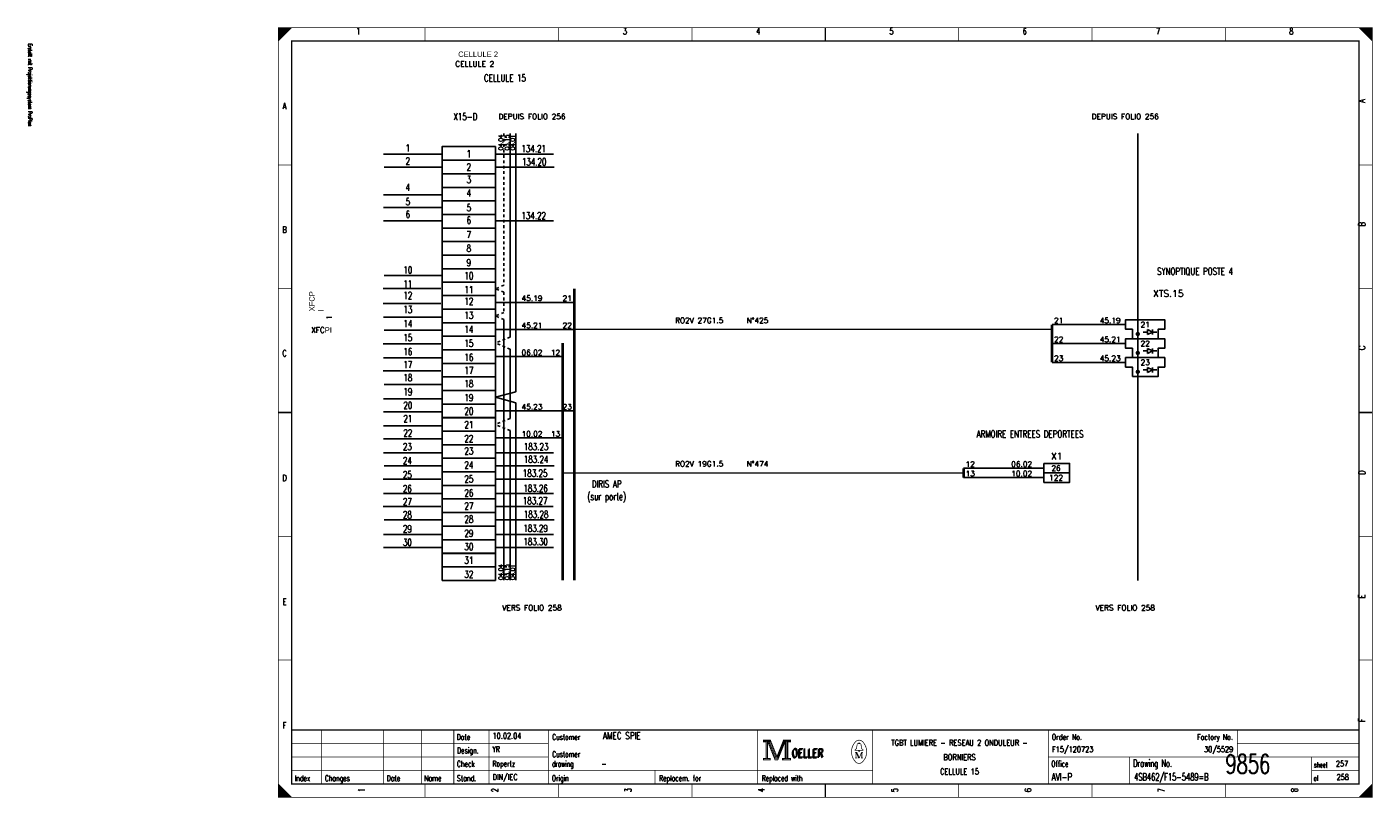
# Model space of a CAD drawing. Header units: centimetres. Extents: x 0 to 491, y -1040 to 69.
# Tile 18 of 181: x 341 to 391, y -1000 to -971. Entities that reach past the tile are written whole.
import ezdxf
from ezdxf.enums import TextEntityAlignment as Align

# ---------------------------------------------------------------- set-up
doc = ezdxf.new("R2010")
doc.units = ezdxf.units.CM
doc.header["$MEASUREMENT"] = 0
doc.linetypes.add('CONTINU', pattern=[0])
doc.linetypes.add('DISCONTINU', pattern=[0.15, 0.1, -0.05])
doc.layers.get('0').update_dxf_attribs({"color": 9, "linetype": 'CONTINUOUS'})
for name, color, linetype in [('POINTILLE', 5, 'DISCONTINU'), ('SCH-3', 3, 'CONTINU'), ('TEXTE', 3, 'CONTINUOUS'), ('TRAIFIN', 1, 'CONTINUOUS'), ('TRAIGROS', 2, 'CONTINUOUS'), ('TRAIMOY', 4, 'CONTINUOUS')]:
    doc.layers.add(name, color=color, linetype=linetype)
doc.styles.get("Standard").update_dxf_attribs({"font": 'romans.shx', "bigfont": 'TXT.shx'})

# ---------------------------------------------------------------- blocks, each defined once
blk = doc.blocks.new('BRND')
at = {"layer": 'TRAIFIN'}
for p, q in [((-0.73, -4.53), (0.8, -4.53)), ((0.8, -5.47), (0.8, -3.59)), ((0.8, -3.59), (2.68, -4.53)), ((2.68, -4.53), (0.8, -5.47)), ((2.68, -5.47), (2.68, -3.59)), ((2.68, -4.53), (4.27, -4.53))]:
    blk.add_line(p, q, dxfattribs=at)
at = {"layer": 'TRAIMOY'}
blk.add_lwpolyline([(-4.75, -7), (-4.75, -3.5), (-7.25, -3.5), (-7.25, 0), (7.25, 0), (7.25, -3.5), (4.75, -3.5), (4.75, -7)], close=True, dxfattribs=at)

msp = doc.modelspace()

# ---------------------------------------------------------------- linework, layer by layer
at = {"color": 0, "linetype": 'Continuous'}
for p, q in [((353.898, -976.186), (356.031, -976.186)), ((358.059, -976.186), (360.192, -976.186)), ((353.916, -976.67), (356.049, -976.67)), ((358.077, -976.67), (360.21, -976.67)), ((353.898, -977.691), (356.031, -977.691)), ((353.898, -978.158), (356.031, -978.158)), ((353.898, -978.66), (356.031, -978.66)), ((358.059, -978.66), (360.192, -978.66)), ((353.916, -980.676), (356.049, -980.676)), ((353.88, -981.161), (356.013, -981.161)), ((353.88, -981.716), (356.013, -981.716)), ((353.898, -982.218), (356.031, -982.218)), ((353.916, -982.702), (356.049, -982.702)), ((353.88, -983.204), (356.013, -983.204)), ((353.898, -983.723), (356.031, -983.723)), ((353.88, -984.207), (356.013, -984.207)), ((353.916, -984.709), (356.049, -984.709)), ((353.898, -985.247), (356.031, -985.247)), ((353.898, -985.73), (356.031, -985.73)), ((353.898, -986.246), (356.031, -986.246)), ((353.898, -986.726), (356.031, -986.726)), ((353.898, -987.238), (356.031, -987.238)), ((358.059, -987.238), (360.192, -987.238)), ((353.916, -987.722), (356.049, -987.722)), ((358.077, -987.722), (360.21, -987.722)), ((353.88, -988.223), (356.013, -988.223)), ((358.041, -988.223), (360.174, -988.223)), ((353.898, -988.743), (356.031, -988.743)), ((358.059, -988.743), (360.192, -988.743)), ((353.88, -989.227), (356.013, -989.227)), ((358.041, -989.227), (360.174, -989.227)), ((353.916, -989.729), (356.049, -989.729)), ((358.077, -989.729), (360.21, -989.729)), ((353.898, -990.266), (356.031, -990.266)), ((358.059, -990.266), (360.192, -990.266)), ((353.898, -990.75), (356.031, -990.75)), ((358.059, -990.75), (360.192, -990.75))]:
    msp.add_line(p, q, dxfattribs=at)
at = {"color": 0, "const_width": 0.025, "flags": 128}
for points in [[(350, -985.75), (350, -971.5), (390.5, -971.5), (390.5, -1000), (350, -1000), (350, -985.75)], [(350, -971.5), (350.5, -971.5), (350, -972), (350, -971.5)], [(350.025, -971.5), (350.025, -971.975), (350.05, -971.95), (350.05, -971.5), (350.075, -971.5), (350.075, -971.925), (350.1, -971.9), (350.1, -971.5), (350.125, -971.5), (350.125, -971.875), (350.15, -971.85), (350.15, -971.5), (350.175, -971.5), (350.175, -971.825), (350.2, -971.8)], [(350.2, -971.8), (350.2, -971.5), (350.225, -971.5), (350.225, -971.775), (350.25, -971.75), (350.25, -971.5), (350.275, -971.5), (350.275, -971.725), (350.3, -971.7), (350.3, -971.5), (350.325, -971.5), (350.325, -971.675), (350.35, -971.65), (350.35, -971.5), (350.375, -971.5)], [(350.375, -971.5), (350.375, -971.625), (350.4, -971.6), (350.4, -971.5), (350.425, -971.5), (350.425, -971.575), (350.45, -971.55), (350.45, -971.5), (350.475, -971.5), (350.475, -971.525)], [(390, -971.5), (390.5, -972), (390.475, -971.975), (390.475, -971.5), (390.45, -971.5), (390.45, -971.95), (390.425, -971.925), (390.425, -971.5), (390.4, -971.5), (390.4, -971.9), (390.375, -971.875), (390.375, -971.5), (390.35, -971.5), (390.35, -971.85), (390.325, -971.825)], [(390.15, -971.65), (390.15, -971.5), (390.125, -971.5), (390.125, -971.625), (390.1, -971.6), (390.1, -971.5), (390.075, -971.5), (390.075, -971.575), (390.05, -971.55), (390.05, -971.5), (390.025, -971.5), (390.025, -971.525)], [(390.325, -971.825), (390.325, -971.5), (390.3, -971.5), (390.3, -971.8), (390.275, -971.775), (390.275, -971.5), (390.25, -971.5), (390.25, -971.75), (390.225, -971.725), (390.225, -971.5), (390.2, -971.5), (390.2, -971.7), (390.175, -971.675), (390.175, -971.5), (390.15, -971.5)], [(367.95, -997.88), (367.95, -997.95), (368.05, -997.95), (368.05, -998.55), (367.95, -998.55), (367.95, -998.62), (368.22, -998.62), (368.22, -998.55), (368.12, -998.55), (368.12, -997.95), (368.22, -997.95), (368.22, -997.88), (367.95, -997.88)], [(368.07, -997.93), (368.07, -998.57), (368.1, -998.57), (368.1, -997.93)], [(368.12, -997.95), (368.39, -998.62), (368.49, -998.62), (368.76, -997.95)], [(368.18, -997.95), (368.42, -998.54), (368.46, -998.54)], [(368.22, -997.88), (368.46, -998.48), (368.7, -997.88)], [(368.22, -997.95), (368.44, -998.51), (368.47, -998.51)], [(368.46, -998.58), (368.49, -998.58), (368.74, -997.95)], [(368.46, -998.54), (368.48, -998.54), (368.72, -997.95)], [(368.76, -997.95), (368.76, -998.55), (368.66, -998.55), (368.66, -998.62), (368.71, -998.62)], [(368.7, -997.88), (368.7, -997.95), (368.8, -997.95), (368.8, -998.55), (368.7, -998.55), (368.7, -998.62), (368.97, -998.62), (368.97, -998.55), (368.87, -998.55), (368.87, -997.95), (368.97, -997.95), (368.97, -997.88), (368.7, -997.88)], [(368.78, -997.93), (368.78, -998.57), (368.83, -998.57), (368.83, -997.93), (368.85, -997.93), (368.85, -998.57)], [(371.48, -998.26), (371.35, -998.26), (371.35, -998.24), (371.4, -998.2), (371.43, -998.04)], [(371.48, -998.01), (371.48, -997.98), (371.52, -997.98), (371.52, -998.01)], [(371.52, -998.26), (371.65, -998.26), (371.65, -998.24), (371.6, -998.2), (371.57, -998.04)], [(371.39, -998.33), (371.39, -998.54), (371.35, -998.54)], [(371.39, -998.33), (371.48, -998.54), (371.51, -998.54)], [(350, -999.5), (350, -1000), (350.5, -1000), (350, -999.5), (350.025, -999.525), (350.025, -1000), (350.05, -1000), (350.05, -999.55), (350.075, -999.575), (350.075, -1000), (350.1, -1000), (350.1, -999.6), (350.125, -999.625), (350.125, -1000), (350.15, -1000)], [(390.475, -999.525), (390.475, -1000), (390.45, -1000), (390.45, -999.55), (390.425, -999.575), (390.425, -1000), (390.4, -1000), (390.4, -999.6), (390.375, -999.625), (390.375, -1000), (390.35, -1000), (390.35, -999.65), (390.325, -999.675), (390.325, -1000), (390.3, -1000)], [(350.15, -1000), (350.15, -999.65), (350.175, -999.675), (350.175, -1000), (350.2, -1000), (350.2, -999.7), (350.225, -999.725), (350.225, -1000), (350.25, -1000), (350.25, -999.75), (350.275, -999.775), (350.275, -1000), (350.3, -1000), (350.3, -999.8), (350.325, -999.825)], [(350.325, -999.825), (350.325, -1000), (350.35, -1000), (350.35, -999.85), (350.375, -999.875), (350.375, -1000), (350.4, -1000), (350.4, -999.9), (350.425, -999.925), (350.425, -1000), (350.45, -1000), (350.45, -999.95), (350.475, -999.975)], [(390.125, -999.875), (390.125, -1000), (390.1, -1000), (390.1, -999.9), (390.075, -999.925), (390.075, -1000), (390.05, -1000), (390.05, -999.95), (390.025, -999.975), (390.025, -1000)], [(390.3, -1000), (390.3, -999.7), (390.275, -999.725), (390.275, -1000), (390.25, -1000), (390.25, -999.75), (390.225, -999.775), (390.225, -1000), (390.2, -1000), (390.2, -999.8), (390.175, -999.825), (390.175, -1000), (390.15, -1000), (390.15, -999.85), (390.125, -999.875)]]:
    msp.add_lwpolyline(points, dxfattribs=at)
at = {"color": 0, "flags": 128}
for points, const_width in [([(350, -971.5), (390.5, -971.5), (390.5, -1000), (350, -1000)], 0.025), ([(350.5, -972), (390, -972), (390, -999.5), (350.5, -999.5)], 0.05), ([(350.5, -972), (390, -972), (390, -999.5), (350.5, -999.5)], 0.025), ([(367.97, -997.9), (368.2, -997.9), (368.2, -997.93), (367.97, -997.93)], 0.025), ([(368.72, -997.9), (368.95, -997.9), (368.95, -997.93), (368.72, -997.93)], 0.025), ([(371.48, -998.26), (371.52, -998.26), (371.52, -998.29), (371.48, -998.29)], 0.025), ([(367.97, -998.57), (368.2, -998.57), (368.2, -998.6), (367.97, -998.6)], 0.025), ([(368.68, -998.57), (368.95, -998.57), (368.95, -998.6), (368.68, -998.6)], 0.025)]:
    msp.add_lwpolyline(points, close=True, dxfattribs=dict(at, const_width=const_width))
at = {"color": 0}
for points, const_width in [([(355.438, -971.5), (355.438, -972)], 0.025), ([(360.375, -971.5), (360.375, -972)], 0.025), ([(365.312, -971.5), (365.312, -972)], 0.025), ([(370.25, -972), (370.25, -971.5)], 0.05), ([(370.25, -971.5), (370.25, -972)], 0.025), ([(375.188, -971.5), (375.188, -972)], 0.025), ([(380.125, -971.5), (380.125, -972)], 0.025), ([(385.062, -971.5), (385.062, -972)], 0.025), ([(350, -976.583), (350.5, -976.583)], 0.025), ([(390.5, -976.583), (390, -976.583)], 0.025), ([(350, -981.167), (350.5, -981.167)], 0.025), ([(390.5, -981.167), (390, -981.167)], 0.025), ([(350.5, -985.75), (350, -985.75)], 0.05), ([(350, -985.75), (350.5, -985.75)], 0.025), ([(390, -985.75), (390.5, -985.75)], 0.05), ([(390.5, -985.75), (390, -985.75)], 0.025), ([(350, -990.333), (350.5, -990.333)], 0.025), ([(390.5, -990.333), (390, -990.333)], 0.025), ([(350, -994.917), (350.5, -994.917)], 0.025), ([(390.5, -994.917), (390, -994.917)], 0.025), ([(390, -997.5), (350.5, -997.5)], 0.05), ([(351.6, -999.5), (351.6, -997.5)], 0.025), ([(353.9, -999.5), (353.9, -997.5)], 0.025), ([(355.3, -999.5), (355.3, -997.5)], 0.025), ([(356.5, -997.5), (356.5, -999.5)], 0.025), ([(357.8, -997.5), (357.8, -999.5)], 0.025), ([(360, -997.5), (360, -999.5)], 0.025), ([(367.75, -997.5), (367.75, -999.5)], 0.025), ([(372, -997.5), (372, -999.5)], 0.025), ([(378.5, -997.5), (378.5, -999.5)], 0.025), ([(385.5, -997.5), (385.5, -998.5)], 0.025), ([(350.5, -998), (360, -998)], 0.025), ([(368.15, -997.95), (368.4, -998.58)], 0.025), ([(368.47, -998.51), (368.7, -997.94)], 0.025), ([(371.46, -998.01), (371.55, -998.01)], 0.025), ([(385.5, -998), (390, -998)], 0.025), ([(350.5, -998.5), (360, -998.5)], 0.025), ([(371.35, -998.33), (371.42, -998.33)], 0.025), ([(371.42, -998.33), (371.51, -998.54)], 0.025), ([(371.51, -998.54), (371.59, -998.33)], 0.025), ([(371.59, -998.54), (371.59, -998.33)], 0.025), ([(371.59, -998.33), (371.65, -998.33)], 0.025), ([(371.61, -998.33), (371.61, -998.54)], 0.025), ([(378.5, -998.5), (390, -998.5)], 0.025), ([(381.5, -998.5), (381.5, -999.5)], 0.025), ([(388.25, -998.5), (388.25, -999.5)], 0.025), ([(350.5, -999), (372, -999)], 0.025), ([(363.95, -999), (363.95, -999.5)], 0.025), ([(368.4, -998.58), (368.46, -998.58)], 0.025), ([(371.39, -998.54), (371.43, -998.54)], 0.025), ([(371.65, -998.54), (371.57, -998.54)], 0.025), ([(388.25, -999), (390, -999)], 0.025), ([(355.438, -1000), (355.438, -999.5)], 0.025), ([(360.375, -1000), (360.375, -999.5)], 0.025), ([(365.312, -1000), (365.312, -999.5)], 0.025), ([(370.25, -999.5), (370.25, -1000)], 0.05), ([(370.25, -1000), (370.25, -999.5)], 0.025), ([(375.188, -1000), (375.188, -999.5)], 0.025), ([(380.125, -1000), (380.125, -999.5)], 0.025), ([(385.062, -1000), (385.062, -999.5)], 0.025), ([(390.5, -999.5), (390, -1000)], 0.025), ([(350.475, -1000), (350.475, -999.975)], 0.025)]:
    msp.add_lwpolyline(points, dxfattribs=dict(at, const_width=const_width))
at = {"color": 0, "linetype": 'Continuous'}
for points in [[(356.066, -976.41), (356.066, -975.908), (358.038, -975.908), (358.038, -976.41)], [(356.066, -976.912), (356.066, -976.41), (358.038, -976.41), (358.038, -976.912)], [(356.066, -977.414), (356.066, -976.912), (358.038, -976.912), (358.038, -977.414)], [(356.066, -977.916), (356.066, -977.414), (358.038, -977.414), (358.038, -977.916)], [(356.066, -978.418), (356.066, -977.916), (358.038, -977.916), (358.038, -978.418)], [(356.066, -978.92), (356.066, -978.418), (358.038, -978.418), (358.038, -978.92)], [(356.066, -979.422), (356.066, -978.92), (358.038, -978.92), (358.038, -979.422)], [(356.066, -979.924), (356.066, -979.422), (358.038, -979.422), (358.038, -979.924)], [(356.066, -980.427), (356.066, -979.924), (358.038, -979.924), (358.038, -980.427)], [(356.066, -980.929), (356.066, -980.427), (358.038, -980.427), (358.038, -980.929)], [(356.066, -981.421), (356.066, -980.919), (358.038, -980.919), (358.038, -981.421)], [(356.066, -981.923), (356.066, -981.421), (358.038, -981.421), (358.038, -981.923)], [(356.066, -982.425), (356.066, -981.923), (358.038, -981.923), (358.038, -982.425)], [(356.066, -982.927), (356.066, -982.425), (358.038, -982.425), (358.038, -982.927)], [(356.066, -983.429), (356.066, -982.927), (358.038, -982.927), (358.038, -983.429)], [(356.066, -983.932), (356.066, -983.429), (358.038, -983.429), (358.038, -983.932)], [(356.066, -984.434), (356.066, -983.932), (358.038, -983.932), (358.038, -984.434)], [(356.066, -984.936), (356.066, -984.434), (358.038, -984.434), (358.038, -984.936)], [(356.066, -985.438), (356.066, -984.936), (358.038, -984.936), (358.038, -985.438)], [(356.066, -985.94), (356.066, -985.438), (358.038, -985.438), (358.038, -985.94)], [(356.066, -986.447), (356.066, -985.945), (358.038, -985.945), (358.038, -986.447)], [(356.066, -986.945), (356.066, -986.443), (358.038, -986.443), (358.038, -986.945)], [(356.066, -987.445), (356.066, -986.943), (358.038, -986.943), (358.038, -987.445)], [(356.066, -987.947), (356.066, -987.445), (358.038, -987.445), (358.038, -987.947)], [(356.066, -988.449), (356.066, -987.947), (358.038, -987.947), (358.038, -988.449)], [(356.066, -988.951), (356.066, -988.449), (358.038, -988.449), (358.038, -988.951)], [(356.066, -989.454), (356.066, -988.951), (358.038, -988.951), (358.038, -989.454)], [(356.066, -989.956), (356.066, -989.454), (358.038, -989.454), (358.038, -989.956)], [(356.066, -990.458), (356.066, -989.956), (358.038, -989.956), (358.038, -990.458)], [(356.066, -990.96), (356.066, -990.458), (358.038, -990.458), (358.038, -990.96)], [(356.066, -991.467), (356.066, -990.965), (358.038, -990.965), (358.038, -991.467)], [(356.066, -991.964), (356.066, -991.462), (358.038, -991.462), (358.038, -991.964)]]:
    msp.add_lwpolyline(points, close=True, dxfattribs=at)
at = {"color": 0, "const_width": 0.025, "flags": 128}
for points in [[(371.35, -997.961, 0.373815), (371.349, -998.657, 0.373815)], [(371.649, -997.96, 0.530775), (371.351, -997.959, 0.530775)], [(371.46, -998.01, 0.414214), (371.43, -998.04, 0.414214)], [(371.57, -998.04, 0.414214), (371.54, -998.01, 0.414214)], [(371.65, -998.66, 0.378582), (371.646, -997.956, 0.378582)], [(371.35, -998.66, 0.532213), (371.649, -998.661, 0.532213)]]:
    msp.add_lwpolyline(points, format="xyb", dxfattribs=at)
at = {"layer": 'POINTILLE', "color": 0, "const_width": 0.05}
for points in [[(378.641, -982.676), (360.963, -982.676)], [(375.366, -987.987), (360.53, -987.987)]]:
    msp.add_lwpolyline(points, dxfattribs=at)
at = {"layer": 'TRAIFIN', "color": 0, "linetype": 'DISCONTINU'}
for p, q in [((358.353, -975.42), (358.353, -981.041)), ((358.353, -981.041), (358.038, -981.17)), ((358.353, -981.298), (358.038, -981.17)), ((358.353, -981.298), (358.353, -982.045)), ((358.353, -982.045), (358.038, -982.174)), ((358.353, -982.303), (358.038, -982.174)), ((358.583, -982.955), (358.038, -983.178)), ((358.583, -983.401), (358.038, -983.178)), ((358.583, -985.973), (358.038, -986.196)), ((358.583, -986.419), (358.038, -986.196))]:
    msp.add_line(p, q, dxfattribs=at)
at = {"layer": 'TRAIFIN', "color": 0}
for p, q in [((358.583, -982.955), (358.583, -975.42)), ((358.791, -984.983), (358.791, -975.42)), ((358.791, -984.983), (358.791, -978.414)), ((360.963, -981.672), (358.038, -981.672)), ((358.353, -991.963), (358.353, -982.303)), ((381.366, -982.494), (378.641, -982.494)), ((360.963, -982.676), (358.038, -982.676)), ((358.583, -985.973), (358.583, -983.401)), ((381.366, -983.194), (378.641, -983.194)), ((360.53, -983.681), (358.038, -983.681)), ((381.366, -983.894), (378.641, -983.894)), ((358.791, -984.983), (358.038, -985.187)), ((358.791, -985.391), (358.038, -985.187)), ((358.791, -991.961), (358.791, -985.391)), ((358.791, -991.961), (358.791, -985.391)), ((360.963, -985.689), (358.038, -985.689)), ((360.53, -986.694), (358.038, -986.694)), ((378.341, -987.812), (375.366, -987.812)), ((378.341, -988.162), (375.366, -988.162))]:
    msp.add_line(p, q, dxfattribs=at)
at = {"layer": 'TRAIFIN', "color": 0, "const_width": 0.072}
for points in [[(381.772, -982.844, 1), (381.86, -982.844, 1)], [(381.772, -983.544, 1), (381.86, -983.544, 1)], [(381.772, -984.244, 1), (381.86, -984.244, 1)]]:
    msp.add_lwpolyline(points, format="xyb", close=True, dxfattribs=at)
at = {"layer": 'TRAIFIN', "color": 0}
msp.add_lwpolyline([(358.583, -986.419), (358.583, -991.963)], dxfattribs=at)
at = {"layer": 'TRAIGROS', "color": 0}
msp.add_line((381.816, -975.42), (381.816, -991.964), dxfattribs=at)
at = {"layer": 'TRAIGROS', "color": 0, "const_width": 0.1}
for points in [[(360.963, -981.17), (360.963, -991.964)], [(378.641, -982.494), (378.641, -983.894)], [(360.53, -983.178), (360.53, -991.961)], [(375.366, -987.812), (375.366, -988.162)]]:
    msp.add_lwpolyline(points, dxfattribs=at)
at = {"layer": 'TRAIMOY', "color": 0}
for points in [[(378.341, -987.637), (379.291, -987.637), (379.291, -987.987), (378.341, -987.987)], [(378.341, -987.987), (379.291, -987.987), (379.291, -988.337), (378.341, -988.337)]]:
    msp.add_lwpolyline(points, close=True, dxfattribs=at)

# ---------------------------------------------------------------- block references
at = {"layer": 'SCH-3', "color": 0, "xscale": 0.1, "yscale": 0.1, "zscale": 0.1}
for p in [(382.091, -982.319), (382.091, -983.019), (382.091, -983.719)]:
    msp.add_blockref('BRND', p, dxfattribs=at)

# ---------------------------------------------------------------- texts
at = {"color": 0}
for s, height, width, p in [('1', 0.238, 0.672, (352.965, -971.514)), ('3', 0.238, 0.672, (362.832, -971.514)), ('4', 0.238, 0.672, (367.766, -971.514)), ('5', 0.238, 0.672, (372.699, -971.514)), ('6', 0.238, 0.672, (377.632, -971.514)), ('7', 0.238, 0.672, (382.566, -971.514)), ('8', 0.238, 0.672, (387.499, -971.514)), ('CELLULE 15', 0.2619, 0.736, (358.393, -973.24)), ('A', 0.238, 0.76, (350.233, -974.283)), ('X15-D', 0.2619, 0.736, (356.925, -974.67)), ('1', 0.262, 0.736, (354.797, -975.828)), ('1', 0.262, 0.736, (357.057, -976.043)), ('134.21', 0.2619, 0.736, (359.455, -975.855)), ('2', 0.262, 0.736, (354.797, -976.312)), ('2', 0.262, 0.736, (357.057, -976.527)), ('134.20', 0.2619, 0.736, (359.473, -976.339)), ('3', 0.262, 0.736, (357.057, -976.993)), ('4', 0.262, 0.736, (354.797, -977.279)), ('4', 0.262, 0.736, (357.057, -977.495)), ('5', 0.262, 0.736, (354.797, -977.817)), ('5', 0.262, 0.736, (357.057, -978.032)), ('6', 0.262, 0.736, (354.797, -978.284)), ('6', 0.262, 0.736, (357.057, -978.499)), ('134.22', 0.2619, 0.736, (359.455, -978.329)), ('B', 0.238, 0.76, (350.233, -978.861)), ('7', 0.262, 0.736, (357.057, -979.037)), ('8', 0.262, 0.736, (357.057, -979.538)), ('9', 0.262, 0.736, (357.057, -980.076)), ('10', 0.2619, 0.736, (354.797, -980.345)), ('10', 0.2619, 0.736, (357.057, -980.56)), ('SYNOPTIQUE POSTE 4', 0.26194, 0.736, (383.934, -980.396)), ('11', 0.2619, 0.736, (354.797, -980.857)), ('11', 0.2619, 0.736, (357.057, -981.072)), ('12', 0.2619, 0.736, (354.797, -981.287)), ('12', 0.2619, 0.736, (357.057, -981.502)), ('13', 0.2619, 0.736, (354.797, -981.806)), ('13', 0.2619, 0.736, (357.057, -982.021)), ('14', 0.2619, 0.736, (354.797, -982.326)), ('14', 0.2619, 0.736, (357.057, -982.541)), ('15', 0.2619, 0.736, (354.797, -982.846)), ('15', 0.2619, 0.736, (357.057, -983.061)), ('C', 0.238, 0.76, (350.233, -983.439)), ('16', 0.2619, 0.736, (354.797, -983.365)), ('16', 0.2619, 0.736, (357.057, -983.581)), ('17', 0.2619, 0.736, (354.797, -983.849)), ('17', 0.2619, 0.736, (357.057, -984.064)), ('18', 0.2619, 0.736, (354.797, -984.333)), ('18', 0.2619, 0.736, (357.057, -984.548)), ('19', 0.2619, 0.736, (354.797, -984.853)), ('19', 0.2619, 0.736, (357.057, -985.068)), ('20', 0.2619, 0.736, (354.797, -985.355)), ('20', 0.2619, 0.736, (357.057, -985.57)), ('21', 0.2619, 0.736, (354.797, -985.852)), ('21', 0.2619, 0.736, (357.057, -986.067)), ('22', 0.2619, 0.736, (354.797, -986.376)), ('ARMOIRE ENTREES DEPORTEES', 0.26194, 0.736, (377.827, -986.414)), ('23', 0.2619, 0.736, (354.78, -986.88)), ('22', 0.2619, 0.736, (357.057, -986.591)), ('23', 0.2619, 0.736, (357.057, -987.041)), ('183.23', 0.2619, 0.736, (359.545, -986.884)), ('24', 0.2619, 0.736, (354.78, -987.4)), ('24', 0.2619, 0.736, (357.057, -987.561)), ('183.24', 0.2619, 0.736, (359.545, -987.35)), ('D', 0.238, 0.76, (350.233, -988.053)), ('25', 0.2619, 0.736, (354.78, -987.919)), ('183.25', 0.2619, 0.736, (359.509, -987.866)), ('26', 0.2619, 0.736, (354.78, -988.439)), ('25', 0.2619, 0.736, (357.057, -988.081)), ('183.26', 0.2619, 0.736, (359.527, -988.426)), ('DIRIS AP', 0.2619, 0.736, (362.156, -988.263)), ('27', 0.2619, 0.736, (354.78, -988.923)), ('26', 0.2619, 0.736, (357.057, -988.6)), ('183.27', 0.2619, 0.736, (359.509, -988.888)), ('(sur porte)', 0.26194, 0.736, (362.156, -988.729)), ('28', 0.2619, 0.736, (354.78, -989.407)), ('27', 0.2619, 0.736, (357.057, -989.084)), ('183.28', 0.2619, 0.736, (359.545, -989.394)), ('29', 0.2619, 0.736, (354.78, -989.926)), ('28', 0.2619, 0.736, (357.057, -989.568)), ('183.29', 0.2619, 0.736, (359.527, -989.91)), ('30', 0.2619, 0.736, (354.78, -990.428)), ('29', 0.2619, 0.736, (357.057, -990.088)), ('183.30', 0.2619, 0.736, (359.527, -990.398)), ('30', 0.2619, 0.736, (357.057, -990.589)), ('31', 0.2619, 0.736, (357.057, -991.087)), ('32', 0.2619, 0.736, (357.057, -991.611)), ('E', 0.238, 0.76, (350.233, -992.632)), ('F', 0.238, 0.76, (350.233, -997.21)), ('TGBT LUMIERE - RESEAU 2 ONDULEUR -', 0.21431, 0.7536, (375.219, -997.87)), ('BORNIERS', 0.2143, 0.76, (375.219, -998.403)), ('CELLULE 15', 0.2143, 0.681231, (375.219, -998.935))]:
    msp.add_text(s, height=height, dxfattribs=dict(at, width=width)).set_placement(p, align=Align.TOP_CENTER)
at = {"color": 0, "width": 0.622634}
msp.add_text('Erstellt mit Projektierungssystem ProPlan', height=0.14288, rotation=270, dxfattribs=at).set_placement((340.702, -972.094), align=Align.BOTTOM_LEFT)
at = {"color": 0, "width": 0.76}
for s, p in [('A', (389.991, -974.283)), ('B', (389.991, -978.861)), ('C', (389.992, -983.439)), ('D', (389.992, -988.053)), ('E', (389.991, -992.632)), ('F', (389.991, -997.21))]:
    msp.add_text(s, height=0.238, rotation=90, dxfattribs=at).set_placement(p, align=Align.TOP_LEFT)
at = {"color": 0}
for s, height, width, p in [('04.04', 0.1676, 0.736, (358.155, -975.752)), ('03.15', 0.1676, 0.736, (358.386, -975.752)), ('04.01', 0.1676, 0.736, (358.594, -975.752)), ('04.04', 0.1676, 0.736, (358.155, -991.657)), ('03.15', 0.1676, 0.736, (358.386, -991.657)), ('04.01', 0.1676, 0.736, (358.594, -991.657)), ('1', 0.238, 0.672, (352.965, -999.73)), ('2', 0.238, 0.672, (357.899, -999.73)), ('3', 0.238, 0.672, (362.832, -999.73)), ('4', 0.238, 0.672, (367.766, -999.73)), ('5', 0.238, 0.672, (372.699, -999.73)), ('6', 0.238, 0.672, (377.632, -999.73)), ('7', 0.238, 0.672, (382.566, -999.73)), ('8', 0.238, 0.672, (387.499, -999.73))]:
    msp.add_text(s, height=height, rotation=90, dxfattribs=dict(at, width=width)).set_placement(p, align=Align.TOP_CENTER)
for s, height, width, p in [('Date', 0.2143, 0.64, (356.605, -997.658)), ('Customer', 0.2143, 0.62, (360.14, -997.658)), ('Order No.', 0.2143, 0.656889, (378.633, -997.658)), ('Design.', 0.2143, 0.636571, (356.619, -998.154)), ('Customer', 0.2143, 0.62, (360.14, -998.296)), ('OELLER', 0.3096, 0.76, (368.996, -998.225)), ('OELLER', 0.3096, 0.76, (368.996, -998.225)), ('OELLER', 0.3096, 0.76, (369.032, -998.19)), ('Check', 0.2143, 0.632, (356.612, -998.651)), ('drawing', 0.2143, 0.6, (360.133, -998.651)), ('Office', 0.2143, 0.626667, (378.615, -998.651)), ('Drawing No.', 0.26194, 0.646545, (381.643, -998.602)), ('sheet', 0.1905, 0.6, (388.338, -998.701)), ('Index', 0.2143, 0.632, (350.609, -999.184)), ('Changes', 0.2143, 0.622857, (351.726, -999.184)), ('Date', 0.2143, 0.64, (354.015, -999.184)), ('Name', 0.2143, 0.64, (355.404, -999.184)), ('Stand.', 0.2143, 0.642667, (356.612, -999.184)), ('Origin', 0.2143, 0.626667, (360.127, -999.184)), ('Replacem. for', 0.21431, 0.627077, (364.097, -999.184)), ('Replaced with', 0.21431, 0.619692, (367.895, -999.184)), ('of', 0.1905, 0.6, (388.323, -999.198))]:
    msp.add_text(s, height=height, dxfattribs=dict(at, width=width)).set_placement(p, align=Align.TOP_LEFT)
for s, height, width, p in [('10.02.04', 0.2143, 0.678, (357.934, -997.892)), ('AMEC SPIE', 0.2619, 0.752889, (362.016, -997.923)), ('YR', 0.2143, 0.626667, (357.927, -998.389)), ('F15/120723', 0.2143, 0.6832, (378.639, -998.389)), ('9856', 0.7, 0.6928, (385.058, -999.322)), ('Ropertz', 0.2143, 0.622857, (357.932, -998.921)), ('-', 0.214, 0.696, (361.965, -998.921)), ('257', 0.2143, 0.672, (389.15, -998.921)), ('DIN/IEC', 0.2143, 0.750857, (357.935, -999.418)), ('AVI-P', 0.2619, 0.7472, (378.624, -999.449)), ('4SB462/F15-5489=B', 0.26194, 0.6928, (381.679, -999.449)), ('258', 0.2143, 0.672, (389.177, -999.418))]:
    msp.add_text(s, height=height, dxfattribs=dict(at, width=width)).set_placement(p, align=Align.BOTTOM_LEFT)
at = {"color": 0, "width": 0.646545}
msp.add_text('Factory No.', height=0.21431, dxfattribs=at).set_placement((385.335, -997.658), align=Align.TOP_RIGHT)
at = {"color": 0, "width": 0.675429}
msp.add_text('30/5529', height=0.2143, dxfattribs=at).set_placement((385.346, -998.389), align=Align.BOTTOM_RIGHT)
at = {"linetype": 'Continuous', "char_height": 0.2, "attachment_point": 1}
for s, insert, width in [('{\\fArial|b0|i0|c0|p34;CELLULE 2}', (356.661, -972.386), 6.70761), ('CELLULE 2', (356.554, -972.745), 6.42066), ('XFC{\\fArial|b0|i0|c0|p34;PI}', (351.217, -982.596), 0.37664)]:
    msp.add_mtext(s, dxfattribs=dict(at, insert=insert, width=width))
at = {"linetype": 'Continuous', "char_height": 0.2, "attachment_point": 1, "rotation": 90}
for s, insert, width in [('{\\fArial|b0|i0|c0|p34;XFCP\\PI}', (351.145, -982.004), 0.37664), ('1', (351.784, -982.317), 0.39457)]:
    msp.add_mtext(s, dxfattribs=dict(at, insert=insert, width=width))
at = {"layer": 'TEXTE', "color": 0}
for s, p in [('DEPUIS FOLIO 256', (359.393, -974.792)), ('DEPUIS FOLIO 256', (381.351, -974.792)), ('45.19', (359.393, -981.522)), ('21', (360.696, -981.522)), ('45.21', (359.393, -982.526)), ('22', (360.696, -982.526)), ('21', (378.888, -982.344)), ('45.19', (380.794, -982.344)), ('21', (382.091, -982.494)), ('22', (378.888, -983.044)), ('45.21', (380.794, -983.044)), ('22', (382.091, -983.194)), ('06.02', (359.393, -983.531)), ('12', (360.264, -983.531)), ('23', (378.888, -983.744)), ('45.23', (380.794, -983.744)), ('23', (382.091, -983.894)), ('45.23', (359.393, -985.539)), ('23', (360.696, -985.539)), ('10.02', (359.393, -986.544)), ('13', (360.264, -986.544)), ('12', (375.613, -987.662)), ('06.02', (377.519, -987.662)), ('13', (375.613, -988.012)), ('10.02', (377.519, -988.012)), ('122', (378.791, -988.162)), ('26', (378.791, -987.812)), ('VERS FOLIO 258', (359.393, -992.979)), ('VERS FOLIO 258', (381.351, -992.979))]:
    msp.add_text(s, height=0.2, dxfattribs=at).set_placement(p, align=Align.MIDDLE)
for s, p in [('XTS.15', (382.945, -981.47)), ('X1', (378.816, -987.488))]:
    msp.add_text(s, height=0.25, dxfattribs=at).set_placement(p, align=Align.CENTER)
for s, p in [('RO2V 27G1.5', (364.69, -982.441)), ('N°425', (367.336, -982.441)), ('RO2V 19G1.5', (364.69, -987.752)), ('N°474', (367.336, -987.752))]:
    msp.add_text(s, height=0.2, dxfattribs=at).set_placement(p)

doc.saveas('drawing.dxf')
